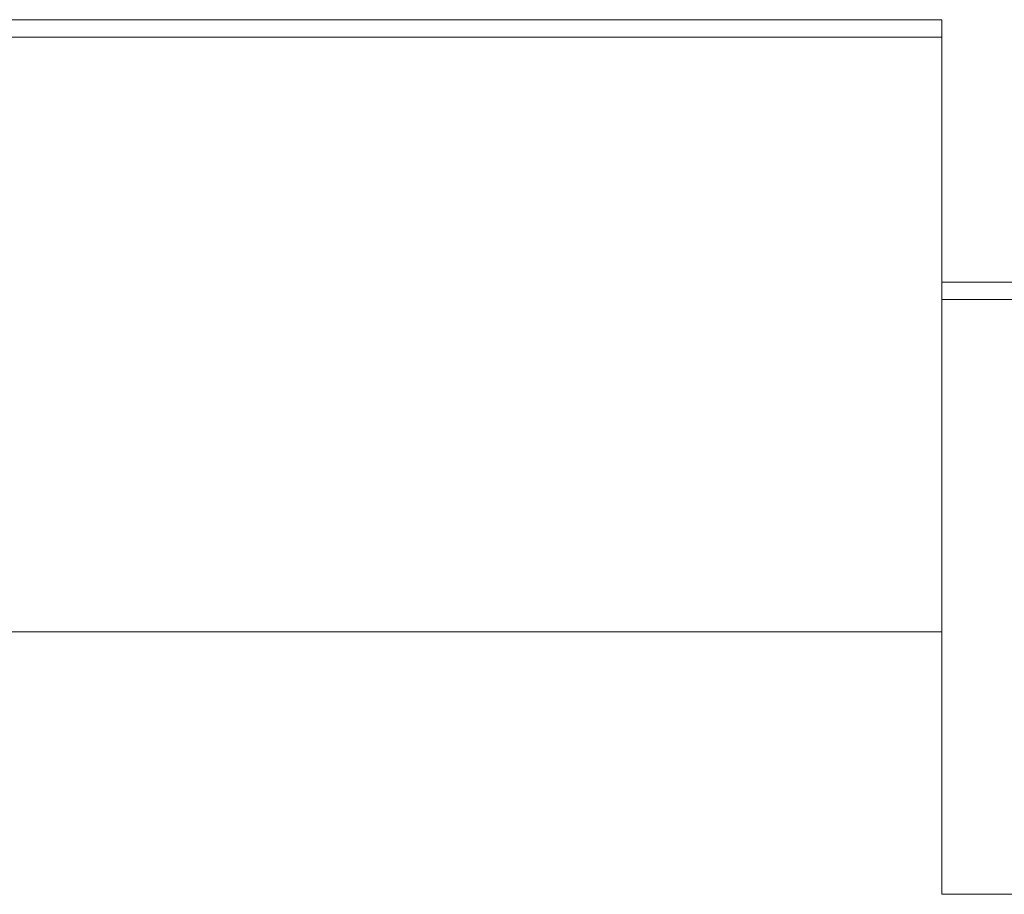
# Model space of a CAD drawing. Header units: metres. Extents: x 4.1 to 64.5, y -1.6 to 14.4.
# Tile 46 of 84: x 24.882 to 25.444, y -1.19 to -0.69. Entities that reach past the tile are written whole.
import ezdxf

# ---------------------------------------------------------------- set-up
doc = ezdxf.new("R2010")
doc.units = ezdxf.units.M
doc.layers.add('A-FLOR', color=7, linetype='Continuous', lineweight=18)
doc.layers.add('A-FLOR-MCUT', color=7, linetype='Continuous', lineweight=18)

# ---------------------------------------------------------------- blocks, each defined once
blk = doc.blocks.new('4 GRE - ESCOLA DE CINEMA E AUDIOVISUAL CINE REX R07_rvt-1-Corte 4')
at = {"layer": 'A-FLOR'}
for p, q in [((25.40875, -0.69), (24.11875, -0.69)), ((25.40875, -1.04), (25.40875, -0.69)), ((26.69875, -0.84), (25.40875, -0.84)), ((25.40875, -0.84), (25.40875, -1.19)), ((24.11875, -1.04), (25.40875, -1.04)), ((25.40875, -1.19), (26.69875, -1.19))]:
    blk.add_line(p, q, dxfattribs=at)
at = {"layer": 'A-FLOR-MCUT'}
for p, q in [((25.40875, -0.7), (24.11875, -0.7)), ((26.69875, -0.85), (25.40875, -0.85))]:
    blk.add_line(p, q, dxfattribs=at)

msp = doc.modelspace()

# ---------------------------------------------------------------- block references
at = {"lineweight": 5}
msp.add_blockref('4 GRE - ESCOLA DE CINEMA E AUDIOVISUAL CINE REX R07_rvt-1-Corte 4', (0, 0), dxfattribs=at)

doc.saveas('drawing.dxf')
